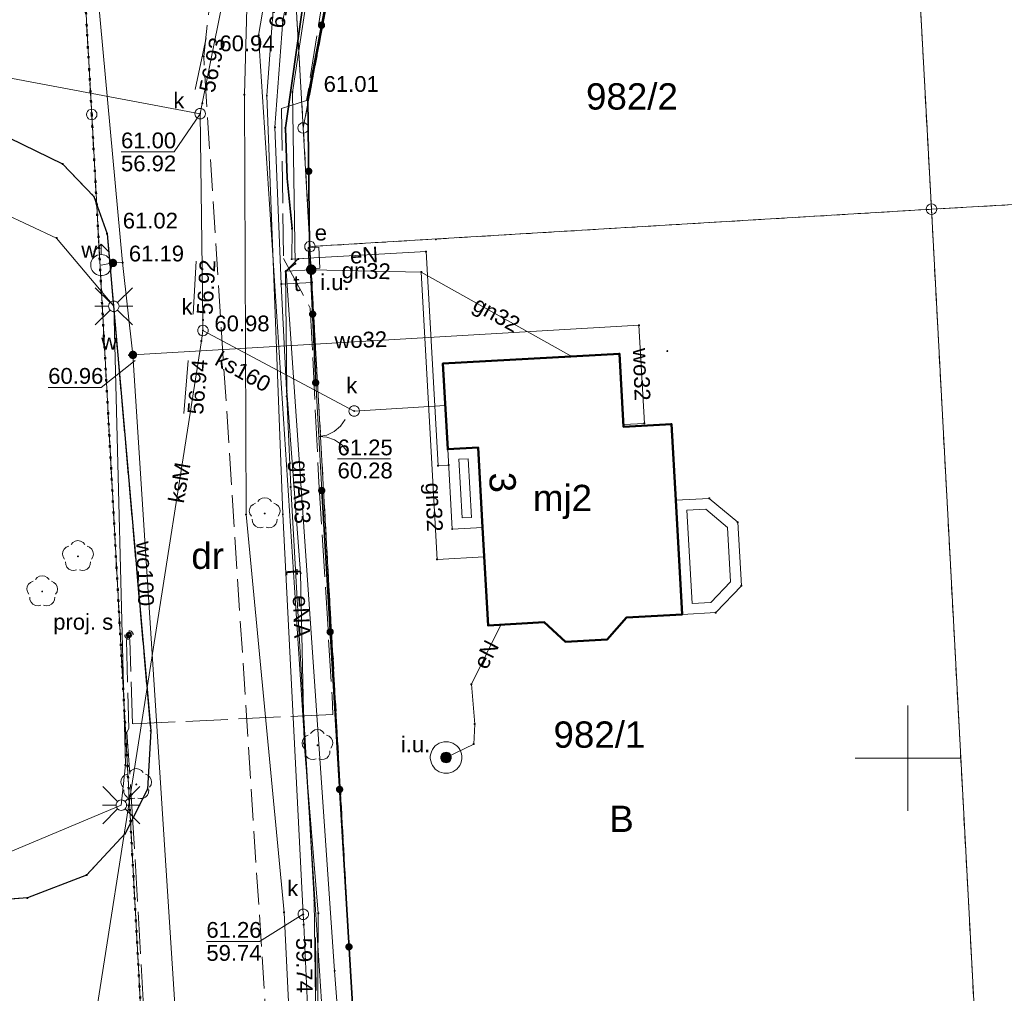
# Model space of a CAD drawing. Header units: millimetres. Extents: x 6421400 to 6424255, y 5791334 to 5793836.
# Tile 86 of 101: x 6422908 to 6422955, y 5792789 to 5792835. Entities that reach past the tile are written whole.
import ezdxf
from ezdxf.enums import TextEntityAlignment as Align

# ---------------------------------------------------------------- set-up
doc = ezdxf.new("R2010")
doc.units = ezdxf.units.MM
for name, pattern in [('KROPK2', [1, 0.05, -0.95]), ('PRZER1-1', [1, 0.5, -0.5]), ('PRZER3-1', [2, 1.5, -0.5]), ('PRZER4-1', [2.5, 2, -0.5])]:
    doc.linetypes.add(name, pattern=pattern)
doc.layers.get('0').update_dxf_attribs({"color": 252})
for name, color, linetype, lineweight in [('GEPADR_O', 252, 'Continuous', 18), ('GEPPGD', 252, 'Continuous', 18), ('GESBTO', 252, 'Continuous', 13), ('GESBZO', 7, 'Continuous', 35), ('GESBZO_O', 252, 'Continuous', 35), ('GESDZI', 252, 'Continuous', 18), ('GESDZI_O', 252, 'Continuous', 18), ('GESJAE', 252, 'Continuous', 35), ('GESUZY', 252, 'Continuous', 18), ('GESUZY_O', 252, 'Continuous', 18), ('GSLKBR', 252, 'Continuous', 18), ('GSLKOG', 252, 'Continuous', 25), ('GSLKRW', 252, 'Continuous', 25), ('GSPPRB', 252, 'Continuous', 18), ('GSPRDL', 252, 'Continuous', 18), ('GSSKOA', 252, 'Continuous', 18), ('GULENN', 252, 'Continuous', 18), ('GULENN_O', 252, 'Continuous', 18), ('GULEOR', 252, 'Continuous', 25), ('GULGNP', 252, 'Continuous', 18), ('GULGNP_O', 252, 'Continuous', 18), ('GULKDP', 252, 'Continuous', 18), ('GULKSP', 252, 'Continuous', 18), ('GULKSP_O', 252, 'Continuous', 18), ('GULTPR', 252, 'Continuous', 18), ('GULTPR_O', 252, 'Continuous', 18), ('GULWOP', 252, 'Continuous', 18), ('GULWOP_O', 252, 'Continuous', 18), ('GUPESE', 252, 'Continuous', 18), ('GUPESE_O', 252, 'Continuous', 18), ('GUPISL', 252, 'Continuous', 18), ('GUPKSD', 252, 'Continuous', 18), ('GUPKSD_O', 252, 'Continuous', 18), ('GUPWDT', 252, 'Continuous', 18), ('GUPWST', 252, 'Continuous', 18), ('GZLENN', 252, 'Continuous', 18), ('GZPISL', 252, 'Continuous', 18), ('GZPISL_O', 252, 'Continuous', 18), ('Ramka sekcyjna', 252, 'Continuous', 18)]:
    doc.layers.add(name, color=color, linetype=linetype, lineweight=lineweight)
for name, color, linetype in [('GSPWPN', 252, 'Continuous'), ('GSPWPN_O', 252, 'Continuous'), ('GSPWPS', 252, 'Continuous'), ('GSPWPS_O', 252, 'Continuous'), ('GUPEUI', 252, 'Continuous'), ('GUPEUI_O', 252, 'Continuous'), ('GUPGUI', 252, 'Continuous'), ('GUPGUI_O', 252, 'Continuous'), ('GUPKSH', 252, 'Continuous'), ('GUPKSH_O', 252, 'Continuous'), ('GUPWSH', 252, 'Continuous'), ('GUPWSH_O', 252, 'Continuous'), ('GUPWZA', 252, 'Continuous'), ('GUPWZA_O', 252, 'Continuous'), ('xref', 252, 'Continuous')]:
    doc.layers.add(name, color=color, linetype=linetype)
doc.styles.add('Arial', font='arial.ttf')

# ---------------------------------------------------------------- blocks, each defined once
blk = doc.blocks.new('GSPRDL1')
blk.add_hatch(color=0).paths.add_polyline_path([(-0.045, 0), (-0.042798, -0.013906), (-0.036406, -0.02645), (-0.02645, -0.036406), (-0.013906, -0.042798), (0, -0.045), (0.013906, -0.042798), (0.02645, -0.036406), (0.036406, -0.02645), (0.042798, -0.013906), (0.045, 0), (0.042798, 0.013906), (0.036406, 0.02645), (0.02645, 0.036406), (0.013906, 0.042798), (0, 0.045), (-0.013906, 0.042798), (-0.02645, 0.036406), (-0.036406, 0.02645), (-0.042798, 0.013906)])
at = {"color": 0}
for points in [[(-0.646351, 0.068773), (-0.677512, 0.194901), (-0.663766, 0.324092), (-0.606763, 0.440839), (-0.513345, 0.531129), (-0.394725, 0.584125), (-0.265141, 0.593465)], [(-0.134326, 0.635969), (-0.024001, 0.70458), (0.103115, 0.731429), (0.231763, 0.713292), (0.346501, 0.652348), (0.433559, 0.55591), (0.482485, 0.435555)], [(0.563333, 0.324277), (0.662679, 0.240553), (0.727494, 0.127956), (0.75, 0), (0.727494, -0.127956), (0.662679, -0.240553), (0.563333, -0.324277)], [(-0.265141, -0.593465), (-0.394725, -0.584125), (-0.513345, -0.531129), (-0.606763, -0.440839), (-0.663766, -0.324092), (-0.677512, -0.194901), (-0.646351, -0.068773)], [(0.482485, -0.435555), (0.433559, -0.55591), (0.346501, -0.652348), (0.231763, -0.713292), (0.103115, -0.731429), (-0.024001, -0.70458), (-0.134326, -0.635969)]]:
    blk.add_lwpolyline(points, dxfattribs=at)
blk = doc.blocks.new('GSLKBR1')
at = {"color": 0}
for points in [[(0, 0), (-0.051111, -0.388229), (-0.200962, -0.75), (-0.43934, -1.06066), (-0.75, -1.299038)], [(0.75, -1.299038), (0.43934, -1.06066), (0.200962, -0.75), (0.051111, -0.388229), (0, 0)]]:
    blk.add_lwpolyline(points, dxfattribs=at)
blk = doc.blocks.new('GSLKOG2')
blk.add_hatch(color=0).paths.add_polyline_path([(0, 0.175), (-0.045293, 0.169037), (-0.0875, 0.151554), (-0.123744, 0.123744), (-0.151554, 0.0875), (-0.169037, 0.045293), (-0.175, 0), (-0.169037, -0.045293), (-0.151554, -0.0875), (-0.123744, -0.123744), (-0.0875, -0.151554), (-0.045293, -0.169037), (0, -0.175), (0.045293, -0.169037), (0.0875, -0.151554), (0.123744, -0.123744), (0.151554, -0.0875), (0.169037, -0.045293), (0.175, 0), (0.169037, 0.045293), (0.151554, 0.0875), (0.123744, 0.123744), (0.0875, 0.151554), (0.045293, 0.169037)])
blk = doc.blocks.new('GSLKOG1')
blk.add_hatch(color=0).paths.add_polyline_path([(0, 0.175), (-0.045293, 0.169037), (-0.0875, 0.151554), (-0.123744, 0.123744), (-0.151554, 0.0875), (-0.169037, 0.045293), (-0.175, 0), (-0.169037, -0.045293), (-0.151554, -0.0875), (-0.123744, -0.123744), (-0.0875, -0.151554), (-0.045293, -0.169037), (0, -0.175), (0.045293, -0.169037), (0.0875, -0.151554), (0.123744, -0.123744), (0.151554, -0.0875), (0.169037, -0.045293), (0.175, 0), (0.169037, 0.045293), (0.151554, 0.0875), (0.123744, 0.123744), (0.0875, 0.151554), (0.045293, 0.169037)])
blk = doc.blocks.new('GSPWPN1')
blk.add_hatch(color=0).paths.add_polyline_path([(0, 0.045), (-0.011647, 0.043467), (-0.0225, 0.038971), (-0.03182, 0.03182), (-0.038971, 0.0225), (-0.043467, 0.011647), (-0.045, 0), (-0.043467, -0.011647), (-0.038971, -0.0225), (-0.03182, -0.03182), (-0.0225, -0.038971), (-0.011647, -0.043467), (0, -0.045), (0.011647, -0.043467), (0.0225, -0.038971), (0.03182, -0.03182), (0.038971, -0.0225), (0.043467, -0.011647), (0.045, 0), (0.043467, 0.011647), (0.038971, 0.0225), (0.03182, 0.03182), (0.0225, 0.038971), (0.011647, 0.043467)])
blk = doc.blocks.new('GSPWPS1')
blk.add_hatch(color=0).paths.add_polyline_path([(0, 0.045), (-0.011647, 0.043467), (-0.0225, 0.038971), (-0.03182, 0.03182), (-0.038971, 0.0225), (-0.043467, 0.011647), (-0.045, 0), (-0.043467, -0.011647), (-0.038971, -0.0225), (-0.03182, -0.03182), (-0.0225, -0.038971), (-0.011647, -0.043467), (0, -0.045), (0.011647, -0.043467), (0.0225, -0.038971), (0.03182, -0.03182), (0.038971, -0.0225), (0.043467, -0.011647), (0.045, 0), (0.043467, 0.011647), (0.038971, 0.0225), (0.03182, 0.03182), (0.0225, 0.038971), (0.011647, 0.043467)])
blk = doc.blocks.new('GUPWSH1')
blk.add_hatch(color=0).paths.add_polyline_path([(0, 0.045), (-0.011647, 0.043467), (-0.0225, 0.038971), (-0.03182, 0.03182), (-0.038971, 0.0225), (-0.043467, 0.011647), (-0.045, 0), (-0.043467, -0.011647), (-0.038971, -0.0225), (-0.03182, -0.03182), (-0.0225, -0.038971), (-0.011647, -0.043467), (0, -0.045), (0.011647, -0.043467), (0.0225, -0.038971), (0.03182, -0.03182), (0.038971, -0.0225), (0.043467, -0.011647), (0.045, 0), (0.043467, 0.011647), (0.038971, 0.0225), (0.03182, 0.03182), (0.0225, 0.038971), (0.011647, 0.043467)])
blk = doc.blocks.new('GUPKSH1')
blk.add_hatch(color=0).paths.add_polyline_path([(0, 0.045), (-0.011647, 0.043467), (-0.0225, 0.038971), (-0.03182, 0.03182), (-0.038971, 0.0225), (-0.043467, 0.011647), (-0.045, 0), (-0.043467, -0.011647), (-0.038971, -0.0225), (-0.03182, -0.03182), (-0.0225, -0.038971), (-0.011647, -0.043467), (0, -0.045), (0.011647, -0.043467), (0.0225, -0.038971), (0.03182, -0.03182), (0.038971, -0.0225), (0.043467, -0.011647), (0.045, 0), (0.043467, 0.011647), (0.038971, 0.0225), (0.03182, 0.03182), (0.0225, 0.038971), (0.011647, 0.043467)])
blk = doc.blocks.new('GUPWZA1')
blk.add_hatch(color=0).paths.add_polyline_path([(0, 0.2), (-0.051764, 0.193185), (-0.1, 0.173205), (-0.141421, 0.141421), (-0.173205, 0.1), (-0.193185, 0.051764), (-0.2, 0), (-0.193185, -0.051764), (-0.173205, -0.1), (-0.141421, -0.141421), (-0.1, -0.173205), (-0.051764, -0.193185), (0, -0.2), (0.051764, -0.193185), (0.1, -0.173205), (0.141421, -0.141421), (0.173205, -0.1), (0.193185, -0.051764), (0.2, 0), (0.193185, 0.051764), (0.173205, 0.1), (0.141421, 0.141421), (0.1, 0.173205), (0.051764, 0.193185)])
blk = doc.blocks.new('GUPWST1')
at = {"color": 0}
for points in [[(0.75, 0), (0.741623, -0.111782), (0.71668, -0.221066), (0.675727, -0.325413), (0.619679, -0.42249), (0.549789, -0.51013), (0.467617, -0.586374), (0.375, -0.649519), (0.274006, -0.698155), (0.166891, -0.731196), (0.056048, -0.747903), (-0.056048, -0.747903), (-0.166891, -0.731196), (-0.274006, -0.698155), (-0.375, -0.649519), (-0.467617, -0.586374), (-0.549789, -0.51013), (-0.619679, -0.42249), (-0.675727, -0.325413), (-0.71668, -0.221066), (-0.741623, -0.111782), (-0.75, 0), (-0.741623, 0.111782), (-0.71668, 0.221066), (-0.675727, 0.325413), (-0.619679, 0.42249), (-0.549789, 0.51013), (-0.467617, 0.586374), (-0.375, 0.649519), (-0.274006, 0.698155), (-0.166891, 0.731196), (-0.056048, 0.747903), (0.056048, 0.747903), (0.166891, 0.731196), (0.274006, 0.698155), (0.375, 0.649519), (0.467617, 0.586374), (0.549789, 0.51013), (0.619679, 0.42249), (0.675727, 0.325413), (0.71668, 0.221066), (0.741623, 0.111782)], [(0.25, 0), (0.241481, -0.064705), (0.216506, -0.125), (0.176777, -0.176777), (0.125, -0.216506), (0.064705, -0.241481), (0, -0.25), (-0.064705, -0.241481), (-0.125, -0.216506), (-0.176777, -0.176777), (-0.216506, -0.125), (-0.241481, -0.064705), (-0.25, 0), (-0.241481, 0.064705), (-0.216506, 0.125), (-0.176777, 0.176777), (-0.125, 0.216506), (-0.064705, 0.241481), (0, 0.25), (0.064705, 0.241481), (0.125, 0.216506), (0.176777, 0.176777), (0.216506, 0.125), (0.241481, 0.064705)]]:
    blk.add_lwpolyline(points, close=True, dxfattribs=at)
blk = doc.blocks.new('GUPWDT1')
at = {"color": 0}
blk.add_lwpolyline([(0.5, 0), (0.492404, -0.086824), (0.469846, -0.17101), (0.433013, -0.25), (0.383022, -0.321394), (0.321394, -0.383022), (0.25, -0.433013), (0.17101, -0.469846), (0.086824, -0.492404), (0, -0.5), (-0.086824, -0.492404), (-0.17101, -0.469846), (-0.25, -0.433013), (-0.32743, -0.377875), (-0.393027, -0.309079), (-0.444418, -0.229113), (-0.479746, -0.140866), (-0.497736, -0.047528), (-0.497736, 0.047528), (-0.479746, 0.140866), (-0.444418, 0.229113), (-0.393027, 0.309079), (-0.32743, 0.377875), (-0.25, 0.433013), (-0.163534, 0.4725), (-0.071157, 0.494911), (0.023791, 0.499434), (0.117879, 0.485906), (0.207708, 0.454816), (0.290028, 0.407288), (0.361867, 0.34504), (0.420627, 0.27032), (0.464184, 0.185831), (0.490964, 0.094626)], close=True, dxfattribs=at)
for points in [[(0.5, 0), (1, 0)], [(0.646447, 0.353553), (1, 0), (0.646447, -0.353553)]]:
    blk.add_lwpolyline(points, dxfattribs=at)
blk = doc.blocks.new('GUPKSD1_1')
at = {"color": 0}
blk.add_lwpolyline([(0.25, 0), (0.241481, -0.064705), (0.216506, -0.125), (0.176777, -0.176777), (0.125, -0.216506), (0.064705, -0.241481), (0, -0.25), (-0.064705, -0.241481), (-0.125, -0.216506), (-0.176777, -0.176777), (-0.216506, -0.125), (-0.241481, -0.064705), (-0.25, 0), (-0.241481, 0.064705), (-0.216506, 0.125), (-0.176777, 0.176777), (-0.125, 0.216506), (-0.064705, 0.241481), (0, 0.25), (0.064705, 0.241481), (0.125, 0.216506), (0.176777, 0.176777), (0.216506, 0.125), (0.241481, 0.064705)], close=True, dxfattribs=at)
blk = doc.blocks.new('GUPISL1_2')
at = {"color": 0}
for points in [[(-0.176777, 0.176777), (-0.883883, 0.883883)], [(0, 0.25), (0, 0.9)], [(0.176777, 0.176777), (0.883883, 0.883883)], [(-0.176777, -0.176777), (-0.883883, -0.883883)], [(0, -0.25), (0, -0.9)], [(0.176777, -0.176777), (0.883883, -0.883883)]]:
    blk.add_lwpolyline(points, dxfattribs=at)
blk.add_lwpolyline([(0.25, 0), (0.241481, -0.064705), (0.216506, -0.125), (0.176777, -0.176777), (0.125, -0.216506), (0.064705, -0.241481), (0, -0.25), (-0.064705, -0.241481), (-0.125, -0.216506), (-0.176777, -0.176777), (-0.216506, -0.125), (-0.241481, -0.064705), (-0.25, 0), (-0.241481, 0.064705), (-0.216506, 0.125), (-0.176777, 0.176777), (-0.125, 0.216506), (-0.064705, 0.241481), (0, 0.25), (0.064705, 0.241481), (0.125, 0.216506), (0.176777, 0.176777), (0.216506, 0.125), (0.241481, 0.064705)], close=True, dxfattribs=at)
blk = doc.blocks.new('GUPEUI1')
blk.add_hatch(color=0).paths.add_polyline_path([(0, 0.25), (-0.064705, 0.241481), (-0.125, 0.216506), (-0.176777, 0.176777), (-0.216506, 0.125), (-0.241481, 0.064705), (-0.25, 0), (-0.241481, -0.064705), (-0.216506, -0.125), (-0.176777, -0.176777), (-0.125, -0.216506), (-0.064705, -0.241481), (0, -0.25), (0.064705, -0.241481), (0.125, -0.216506), (0.176777, -0.176777), (0.216506, -0.125), (0.241481, -0.064705), (0.25, 0), (0.241481, 0.064705), (0.216506, 0.125), (0.176777, 0.176777), (0.125, 0.216506), (0.064705, 0.241481)])
blk = doc.blocks.new('GUPESE1')
at = {"color": 0}
blk.add_lwpolyline([(-0.5, -0.25), (-0.5, 0.25), (0.5, 0.25), (0.5, -0.25)], close=True, dxfattribs=at)
blk = doc.blocks.new('GUPGUI1')
blk.add_hatch(color=0).paths.add_polyline_path([(0, 0.25), (-0.064705, 0.241481), (-0.125, 0.216506), (-0.176777, 0.176777), (-0.216506, 0.125), (-0.241481, 0.064705), (-0.25, 0), (-0.241481, -0.064705), (-0.216506, -0.125), (-0.176777, -0.176777), (-0.125, -0.216506), (-0.064705, -0.241481), (0, -0.25), (0.064705, -0.241481), (0.125, -0.216506), (0.176777, -0.176777), (0.216506, -0.125), (0.241481, -0.064705), (0.25, 0), (0.241481, 0.064705), (0.216506, 0.125), (0.176777, 0.176777), (0.125, 0.216506), (0.064705, 0.241481)])
blk = doc.blocks.new('GZPISL1')
at = {"color": 0}
for points in [[(-0.2, 0), (-0.193185, 0.051764), (-0.173205, 0.1), (-0.141421, 0.141421), (-0.1, 0.173205), (-0.051764, 0.193185), (0, 0.2)], [(0.2, 0), (0.193185, -0.051764), (0.173205, -0.1), (0.141421, -0.141421), (0.1, -0.173205), (0.051764, -0.193185), (0, -0.2)]]:
    blk.add_lwpolyline(points, dxfattribs=at)
at = {"color": 7, "lineweight": 50, "true_color": 0xffffff}
blk.add_lwpolyline([(0, 0.1), (-0.030902, 0.095106), (-0.058779, 0.080902), (-0.080902, 0.058779), (-0.095106, 0.030902), (-0.1, 0), (-0.095106, -0.030902), (-0.080902, -0.058779), (-0.058779, -0.080902), (-0.030902, -0.095106), (0, -0.1), (0.030902, -0.095106), (0.058779, -0.080902), (0.080902, -0.058779), (0.095106, -0.030902), (0.1, 0), (0.095106, 0.030902), (0.080902, 0.058779), (0.058779, 0.080902), (0.030902, 0.095106)], close=True, dxfattribs=at)
blk = doc.blocks.new('GSPPRB0')
at = {"color": 0, "lineweight": 18}
blk.add_lwpolyline([(-0.007955, 0.0225), (0.007955, 0.0225), (0.0225, 0.007955), (0.0225, -0.007955), (0.007955, -0.0225), (-0.007955, -0.0225), (-0.0225, -0.007955), (-0.0225, 0.007955)], close=True, dxfattribs=at)
blk = doc.blocks.new('GEPPGD1_1')
at = {"color": 0}
blk.add_lwpolyline([(0.25, 0), (0.237764, -0.077254), (0.202254, -0.146946), (0.146946, -0.202254), (0.077254, -0.237764), (0, -0.25), (-0.077254, -0.237764), (-0.146946, -0.202254), (-0.202254, -0.146946), (-0.237764, -0.077254), (-0.25, 0), (-0.237764, 0.077254), (-0.202254, 0.146946), (-0.146946, 0.202254), (-0.077254, 0.237764), (0, 0.25), (0.077254, 0.237764), (0.146946, 0.202254), (0.202254, 0.146946), (0.237764, 0.077254)], close=True, dxfattribs=at)
blk = doc.blocks.new('G$CC51CC4AD')
at = {"layer": 'GESBTO', "linetype": 'Continuous', "lineweight": 18, "elevation": 10.26}
for points in [[(6422928.337, 5792810.892), (6422928.124, 5792814.685), (6422929.572, 5792814.766), (6422929.785, 5792810.973)], [(6422928.808, 5792811.419), (6422928.651, 5792814.213), (6422929.1, 5792814.239), (6422929.257, 5792811.444)], [(6422939.272, 5792806.829), (6422938.967, 5792812.263), (6422940.564, 5792812.352), (6422941.92, 5792811.217), (6422942.089, 5792808.199), (6422940.869, 5792806.919)], [(6422939.743, 5792807.357), (6422939.494, 5792811.791), (6422940.395, 5792811.842), (6422941.433, 5792810.973), (6422941.578, 5792808.387), (6422940.644, 5792807.407)]]:
    blk.add_lwpolyline(points, close=True, dxfattribs=at)
at = {"layer": 'GESBZO', "linetype": 'Continuous', "lineweight": 50, "elevation": 10.26}
blk.add_lwpolyline([(6422929.785, 5792810.973), (6422929.572, 5792814.766), (6422928.124, 5792814.685), (6422927.895, 5792818.757), (6422936.292, 5792819.228), (6422936.487, 5792815.757), (6422938.763, 5792815.885), (6422938.967, 5792812.263), (6422939.272, 5792806.829), (6422936.626, 5792806.681), (6422935.712, 5792805.648), (6422933.725, 5792805.536), (6422932.712, 5792806.461), (6422930.046, 5792806.311)], close=True, dxfattribs=at)
at = {"layer": 'GESDZI', "linetype": 'Continuous', "lineweight": 18, "elevation": 10.3}
for points in [[(6422795.341, 5792905.438), (6422908.081, 5792885.793), (6422911.194, 5792830.604), (6422917.26, 5792719.89), (6422863.06, 5792716.73), (6422822.73, 5792724.17), (6422811.63, 5792724.79), (6422810.34, 5792698.25), (6422801.082, 5792696.382), (6422784.98, 5792698.5), (6422786.28, 5792726.3), (6422688.8, 5792730.98), (6422628.77, 5792742.38), (6422626.228, 5792743.45), (6422630.461, 5792804.26), (6422635.086, 5792870.721), (6422635.545, 5792889.65), (6422641.575, 5792889.501), (6422641.844, 5792899.611), (6422635.964, 5792905.63), (6422636.303, 5792918.88), (6422638.343, 5792930.71), (6422642.952, 5792933.93)], [(6422921.253, 5792829.964), (6422921.574, 5792824.324), (6422923.826, 5792784.195), (6422924.93, 5792764.546), (6422926.028, 5792745.126), (6422928.33, 5792704.407), (6422930.432, 5792667.178), (6422930.7, 5792662.85), (6422931.68, 5792645.92), (6422924.71, 5792645.76), (6422925.4, 5792633.4), (6422926.98, 5792605.35), (6422927.796, 5792589.549), (6422924.816, 5792589.219), (6422920.66, 5792661.95), (6422917.26, 5792719.89), (6422911.194, 5792830.604), (6422908.081, 5792885.793), (6422907.81, 5792890.473), (6422917.97, 5792887.063)], [(6422917.97, 5792887.063), (6422945.401, 5792877.874), (6422937.091, 5792875.234), (6422930.631, 5792869.354), (6422927.242, 5792861.314), (6422921.253, 5792829.964)], [(6422951.13, 5792826.1), (6422921.574, 5792824.324), (6422921.253, 5792829.964), (6422927.242, 5792861.314), (6422930.631, 5792869.354), (6422937.091, 5792875.234), (6422945.401, 5792877.874), (6422948.39, 5792876.44)], [(6422977, 5792827.57), (6422951.13, 5792826.1), (6422948.39, 5792876.44), (6422974.78, 5792868.1)], [(6422979.445, 5792787.217), (6422953.285, 5792785.796), (6422951.13, 5792826.1), (6422977, 5792827.57)], [(6422923.826, 5792784.195), (6422921.574, 5792824.324), (6422951.13, 5792826.1), (6422953.285, 5792785.796)]]:
    blk.add_lwpolyline(points, close=True, dxfattribs=at)
at = {"layer": 'GESJAE', "linetype": 'KROPK2', "lineweight": 50, "elevation": 10.3}
for points in [[(6422917.26, 5792719.89), (6422911.194, 5792830.604), (6422908.081, 5792885.793), (6422907.81, 5792890.473), (6422917.97, 5792887.063), (6422945.401, 5792877.874), (6422948.39, 5792876.44), (6422974.78, 5792868.1), (6422978.76, 5792866.84), (6422984.191, 5792864.866), (6422989.271, 5792862.976), (6423047.071, 5792841.689), (6423054.471, 5792838.969), (6423056.551, 5792838.199), (6423055.911, 5792849.089), (6423054.419, 5792878.798), (6423051.458, 5792906.858), (6423050.316, 5792931.978), (6423050.096, 5792936.848), (6423049.125, 5792958.357), (6423046.212, 5793022.547)], [(6422840.351, 5792905.8), (6422907.81, 5792890.473), (6422908.081, 5792885.793), (6422911.194, 5792830.604), (6422917.26, 5792719.89), (6422920.66, 5792661.95), (6422924.816, 5792589.219), (6422926.976, 5792582.57)]]:
    blk.add_lwpolyline(points, dxfattribs=at)
at = {"layer": 'GESUZY', "linetype": 'PRZER1-1', "lineweight": 18, "elevation": 10.18}
for points in [[(6422750.482, 5792703.054), (6422711.322, 5792708.222), (6422624.574, 5792719.673), (6422626.228, 5792743.45), (6422630.461, 5792804.26), (6422635.086, 5792870.721), (6422635.545, 5792889.65), (6422641.575, 5792889.501), (6422641.844, 5792899.611), (6422635.964, 5792905.63), (6422636.303, 5792918.88), (6422638.343, 5792930.71), (6422642.952, 5792933.93), (6422691.625, 5792924.83), (6422795.341, 5792905.438), (6422908.081, 5792885.793), (6422911.194, 5792830.604), (6422917.26, 5792719.89), (6422810.34, 5792698.25), (6422801.082, 5792696.382)], [(6422930.432, 5792667.178), (6422934.74, 5792663.32), (6422930.7, 5792662.85), (6422931.68, 5792645.92), (6422924.71, 5792645.76), (6422925.4, 5792633.4), (6422926.98, 5792605.35), (6422927.796, 5792589.549), (6422924.816, 5792589.219), (6422920.66, 5792661.95), (6422917.26, 5792719.89), (6422911.194, 5792830.604), (6422908.081, 5792885.793), (6422907.81, 5792890.473), (6422917.97, 5792887.063), (6422921.253, 5792829.964), (6422922.673, 5792804.73), (6422923.826, 5792784.195), (6422925.427, 5792755.758), (6422926.028, 5792745.126), (6422928.33, 5792704.407)], [(6422921.253, 5792829.964), (6422923.14, 5792839.842), (6422925.912, 5792854.35), (6422926.026, 5792854.951), (6422927.242, 5792861.314), (6422930.631, 5792869.354), (6422937.091, 5792875.234), (6422945.401, 5792877.874), (6422917.97, 5792887.063)], [(6422977, 5792827.57), (6422980.65, 5792827.78), (6422978.76, 5792866.84), (6422974.78, 5792868.1), (6422948.39, 5792876.44), (6422945.401, 5792877.874), (6422937.091, 5792875.234), (6422930.631, 5792869.354), (6422927.242, 5792861.314), (6422926.026, 5792854.951), (6422925.912, 5792854.35), (6422949.522, 5792855.65), (6422950.294, 5792841.455), (6422951.13, 5792826.1)], [(6422923.14, 5792839.842), (6422921.253, 5792829.964), (6422921.574, 5792824.324), (6422951.13, 5792826.1), (6422950.294, 5792841.455), (6422949.522, 5792855.65), (6422925.912, 5792854.35)], [(6422953.285, 5792785.796), (6422951.13, 5792826.1), (6422921.574, 5792824.324), (6422921.253, 5792829.964), (6422922.673, 5792804.73), (6422923.826, 5792784.195)], [(6422953.285, 5792785.796), (6422979.445, 5792787.217), (6422977, 5792827.57), (6422951.13, 5792826.1)]]:
    blk.add_lwpolyline(points, close=True, dxfattribs=at)
at = {"layer": 'GSLKBR', "linetype": 'Continuous', "lineweight": 18, "elevation": 10.18}
blk.add_lwpolyline([(6422922.132, 5792812.723), (6422921.845, 5792817.85)], dxfattribs=at)
at = {"layer": 'GSLKOG', "linetype": 'Continuous', "lineweight": 35, "elevation": 10.18}
for points in [[(6422922.769, 5792838.26), (6422921.474, 5792831.431), (6422921.555, 5792824.378), (6422921.845, 5792817.85)], [(6422922.132, 5792812.723), (6422923.832, 5792784.303)]]:
    blk.add_lwpolyline(points, dxfattribs=at)
at = {"layer": 'GSLKRW', "linetype": 'Continuous', "lineweight": 25, "elevation": 10.18}
blk.add_lwpolyline([(6422901.94, 5792829.929), (6422907.274, 5792829.501), (6422909.812, 5792828.254), (6422911.294, 5792826.706), (6422911.922, 5792824.934), (6422914, 5792801.298), (6422913.849, 5792798.52), (6422912.78, 5792796.409), (6422910.953, 5792794.442), (6422908.132, 5792793.353), (6422900.229, 5792792.778), (6422896.648, 5792775.308), (6422906.022, 5792773.705), (6422916.033, 5792771.952), (6422920.559, 5792771.088)], dxfattribs=at)
at = {"layer": 'GSSKOA', "linetype": 'PRZER3-1', "lineweight": 18, "elevation": 10.18}
blk.add_lwpolyline([(6422901.94, 5792829.929), (6422907.274, 5792829.501), (6422909.812, 5792828.254), (6422911.294, 5792826.706), (6422911.922, 5792824.934), (6422914, 5792801.298), (6422913.849, 5792798.52), (6422912.78, 5792796.409), (6422910.953, 5792794.442), (6422908.132, 5792793.353), (6422900.229, 5792792.778), (6422896.648, 5792775.308), (6422906.022, 5792773.705), (6422916.033, 5792771.952), (6422920.559, 5792771.088), (6422916.518, 5792833.363), (6422918.369, 5792849.764), (6422919.926, 5792850.116), (6422921.335, 5792862.594)], dxfattribs=at)
at = {"layer": 'GULENN', "linetype": 'Continuous', "lineweight": 18, "elevation": 10.18}
for points in [[(6422927.812, 5792864.564), (6422926.998, 5792864.567), (6422926.96, 5792864.371), (6422926.232, 5792862.423), (6422926.227, 5792859.197), (6422925.988, 5792858.479), (6422924.354, 5792851.258), (6422922.919, 5792844.814), (6422922.055, 5792841.619), (6422920.402, 5792829.966), (6422920.488, 5792827.567), (6422920.724, 5792825.177), (6422920.706, 5792823.725), (6422921.764, 5792823.784)], [(6422911.428, 5792771.565), (6422895.266, 5792774.857), (6422898.659, 5792791.92), (6422912.601, 5792797.765), (6422912.793, 5792799.678), (6422912.242, 5792821.485), (6422909.525, 5792824.726), (6422906.953, 5792825.932), (6422898.877, 5792827.805)], [(6422921.764, 5792823.784), (6422927.094, 5792824.084), (6422927.667, 5792813.908), (6422928.166, 5792813.936)], [(6422921.764, 5792823.784), (6422921.014, 5792823.734), (6422920.414, 5792823.134), (6422920.474, 5792817.464), (6422921.125, 5792808.794), (6422921.295, 5792800.704), (6422921.965, 5792792.625), (6422921.926, 5792787.015), (6422921.606, 5792783.245), (6422922.146, 5792780.485), (6422922.666, 5792777.555), (6422923.427, 5792764.995), (6422923.447, 5792763.805), (6422923.887, 5792763.425), (6422925.132, 5792763.414)], [(6422930.645, 5792806.345), (6422929.252, 5792803.513), (6422929.408, 5792801.62), (6422929.362, 5792800.666), (6422928.045, 5792800.031)]]:
    blk.add_lwpolyline(points, dxfattribs=at)
at = {"layer": 'GULEOR', "linetype": 'Continuous', "lineweight": 35, "elevation": 10.18}
blk.add_lwpolyline([(6422920.724, 5792825.177), (6422920.488, 5792827.567), (6422920.402, 5792829.966), (6422922.055, 5792841.619), (6422922.919, 5792844.814)], dxfattribs=at)
at = {"layer": 'GULGNP', "linetype": 'Continuous', "lineweight": 18, "elevation": 10.18}
for points in [[(6422930.232, 5792662.878), (6422928.887, 5792682.11), (6422927.74, 5792704.357), (6422925.448, 5792745.056), (6422925.563, 5792755.952), (6422924.167, 5792768.485), (6422924.613, 5792772.875), (6422923.866, 5792775.225), (6422922.746, 5792789.885), (6422920.437, 5792823.159), (6422920.874, 5792823.504), (6422920.743, 5792831.674), (6422924.832, 5792858.524), (6422928.361, 5792881.954), (6422929.13, 5792885.424), (6422930.733, 5792898.099)], [(6422921.635, 5792823.226), (6422920.437, 5792823.159)], [(6422921.635, 5792823.226), (6422926.864, 5792823.114)], [(6422926.864, 5792823.114), (6422927.617, 5792809.449), (6422929.863, 5792809.575)], [(6422926.864, 5792823.114), (6422934.035, 5792819.102)]]:
    blk.add_lwpolyline(points, dxfattribs=at)
at = {"layer": 'GULKDP', "linetype": 'Continuous', "lineweight": 18, "elevation": 10.18}
blk.add_lwpolyline([(6422872.058, 5792839.385), (6422872.55, 5792839.28), (6422893.96, 5792834.85), (6422894.45, 5792834.75), (6422916.351, 5792830.643)], dxfattribs=at)
at = {"layer": 'GULKSP', "linetype": 'Continuous', "lineweight": 18, "elevation": 10.18}
for points in [[(6422916.351, 5792830.643), (6422916.45, 5792831.13), (6422921.72, 5792857.47), (6422921.818, 5792857.965), (6422921.92, 5792858.46), (6422926.742, 5792882.822)], [(6422925.441, 5792881.974), (6422918.952, 5792849.764), (6422918.453, 5792831.554), (6422918.534, 5792811.584), (6422920.345, 5792792.665), (6422921.617, 5792766.515), (6422923.539, 5792728.846), (6422924.85, 5792703.446), (6422926.432, 5792665.727), (6422920.372, 5792665.637), (6422861.963, 5792658.075), (6422856.88, 5792656.87), (6422856.393, 5792656.755), (6422850.084, 5792655.865), (6422849.645, 5792650.054), (6422849.608, 5792649.555), (6422848.793, 5792649.406), (6422847.644, 5792649.495)], [(6422920.713, 5792847.684), (6422920.68, 5792847.18), (6422919.523, 5792831.504), (6422920.284, 5792811.594), (6422921.255, 5792792.575), (6422921.28, 5792792.08), (6422922.37, 5792768.01), (6422922.397, 5792767.515), (6422922.43, 5792767.02), (6422924.6, 5792729.4), (6422924.629, 5792728.896), (6422924.66, 5792728.4), (6422926.27, 5792703.517)], [(6422910.854, 5792784.36), (6422910.93, 5792784.85), (6422916.41, 5792819.84), (6422916.483, 5792820.334), (6422916.48, 5792820.83), (6422916.351, 5792830.643)], [(6422916.483, 5792820.334), (6422923.674, 5792816.504), (6422928.007, 5792816.761)]]:
    blk.add_lwpolyline(points, dxfattribs=at)
at = {"layer": 'GULTPR', "linetype": 'Continuous', "lineweight": 18, "elevation": 10.18}
for points in [[(6422902.261, 5792886.823), (6422915.411, 5792884.573), (6422914.331, 5792871.263), (6422913.951, 5792868.983), (6422924.691, 5792866.864), (6422919.133, 5792834.364), (6422922.45, 5792783.327)], [(6422923.11, 5792848.65), (6422922.86, 5792848.11), (6422922.37, 5792846), (6422921.92, 5792843.45), (6422920.83, 5792837.84), (6422920.28, 5792835.07), (6422919.91, 5792830), (6422920.21, 5792822.54), (6422920.47, 5792817.2), (6422920.66, 5792812.89), (6422921.78, 5792793.24), (6422921.94, 5792780.28), (6422922.8, 5792768.28), (6422923.01, 5792765.08), (6422923.106, 5792764.767), (6422923.11, 5792764.43), (6422924.3, 5792744.02), (6422924.41, 5792742.03), (6422925.42, 5792725.01), (6422926.78, 5792720.44), (6422926.96, 5792717.56), (6422928.24, 5792704.3)], [(6422921.67, 5792822.62), (6422920.21, 5792822.54)]]:
    blk.add_lwpolyline(points, dxfattribs=at)
at = {"layer": 'GULWOP', "linetype": 'Continuous', "lineweight": 18, "elevation": 10.18}
for points in [[(6422922.812, 5792655.618), (6422922.835, 5792657.922), (6422921.113, 5792690.278), (6422918.378, 5792740.225), (6422916.97, 5792760.767), (6422916.311, 5792770.367), (6422913.154, 5792819.174), (6422912.664, 5792823.564), (6422910.443, 5792847.683), (6422911.82, 5792857.74), (6422911.859, 5792857.986), (6422917.42, 5792898.433), (6422917.48, 5792898.853)], [(6422911.644, 5792823.444), (6422912.204, 5792823.544), (6422912.664, 5792823.564)], [(6422912.966, 5792819.161), (6422913.154, 5792819.174), (6422937.217, 5792820.582), (6422937.48, 5792815.913), (6422936.481, 5792815.857)]]:
    blk.add_lwpolyline(points, dxfattribs=at)
at = {"layer": 'GUPKSH_O', "linetype": 'Continuous', "lineweight": 13, "elevation": 10.8, "flags": 128}
for points in [[(6422916.12, 5792831.79), (6422916.635, 5792834.257)], [(6422916.351, 5792830.643), (6422915.108, 5792828.825), (6422912.588, 5792828.825)], [(6422916.012, 5792821.116), (6422916.157, 5792823.631)], [(6422915.567, 5792816.394), (6422915.785, 5792818.905)], [(6422922.887, 5792814.225), (6422925.407, 5792814.225)], [(6422921.255, 5792792.575), (6422919.168, 5792791.285), (6422916.648, 5792791.285)], [(6422921.836, 5792791.465), (6422921.871, 5792788.945)]]:
    blk.add_lwpolyline(points, dxfattribs=at)
at = {"layer": 'GUPWSH_O', "linetype": 'Continuous', "lineweight": 13, "elevation": 10.8, "flags": 128}
blk.add_lwpolyline([(6422913.262, 5792818.905), (6422911.646, 5792817.628), (6422909.126, 5792817.628)], dxfattribs=at)
at = {"layer": 'GZLENN', "linetype": 'PRZER4-1', "lineweight": 18, "elevation": 10.18}
blk.add_lwpolyline([(6422922.296, 5792836.811), (6422921.415, 5792831.263), (6422920.214, 5792830.891), (6422920.32, 5792823.761), (6422921.585, 5792821.391), (6422921.707, 5792819.052), (6422921.996, 5792813.117), (6422922.63, 5792802.946), (6422922.662, 5792802.078), (6422913.127, 5792801.625), (6422913.01, 5792805.611), (6422912.958, 5792805.894), (6422912.841, 5792805.604), (6422912.952, 5792801.405), (6422912.867, 5792801.239), (6422913.109, 5792797.681), (6422914.339, 5792776.45)], dxfattribs=at)
at = {"layer": 'Ramka sekcyjna', "linetype": 'Continuous', "lineweight": 18, "elevation": 100, "flags": 128}
for points in [[(6422950, 5792797.5), (6422950, 5792802.5)], [(6422952.5, 5792800), (6422947.5, 5792800)]]:
    blk.add_lwpolyline(points, dxfattribs=at)
at = {"layer": 'GEPPGD', "linetype": 'Continuous', "lineweight": 18, "rotation": 90}
for p in [(6422911.194, 5792830.604, 10.32), (6422921.253, 5792829.964, 10.32), (6422951.13, 5792826.1, 10.32), (6422921.574, 5792824.324, 10.32)]:
    blk.add_blockref('GEPPGD1_1', p, dxfattribs=at)
at = {"layer": 'GSLKBR', "linetype": 'Continuous', "lineweight": 18, "rotation": 93.1951626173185}
blk.add_blockref('GSLKBR1', (6422921.988, 5792815.287, 10.18), dxfattribs=at)
at = {"layer": 'GSLKOG', "linetype": 'Continuous', "lineweight": 25}
for name, p, rotation in [('GSLKOG2', (6422922.122, 5792834.846, 10.18), 259.2577526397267), ('GSLKOG2', (6422922.122, 5792834.846, 10.18), 259.2577526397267), ('GSLKOG2', (6422921.514, 5792827.905, 10.18), 270.656695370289), ('GSLKOG2', (6422921.514, 5792827.905, 10.18), 270.656695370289), ('GSLKOG2', (6422921.7, 5792821.114, 10.18), 272.5487396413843), ('GSLKOG2', (6422921.7, 5792821.114, 10.18), 272.5487396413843), ('GSLKOG1', (6422921.845, 5792817.85, 10.18), 272.5487396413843), ('GSLKOG1', (6422922.132, 5792812.723, 10.18), 273.4233266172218), ('GSLKOG2', (6422922.534, 5792806, 10.18), 273.4233266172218), ('GSLKOG2', (6422922.534, 5792806, 10.18), 273.4233266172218), ('GSLKOG2', (6422922.982, 5792798.513, 10.18), 273.4233266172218), ('GSLKOG2', (6422922.982, 5792798.513, 10.18), 273.4233266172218), ('GSLKOG2', (6422923.429, 5792791.026, 10.18), 273.4233266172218), ('GSLKOG2', (6422923.429, 5792791.026, 10.18), 273.4233266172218)]:
    blk.add_blockref(name, p, dxfattribs=dict(at, rotation=rotation))
at = {"layer": 'GSPPRB', "linetype": 'Continuous', "lineweight": 18, "rotation": 90}
for p in [(6422920.28, 5792835.07, 10.28), (6422919.133, 5792834.364, 10.28), (6422916.518, 5792833.363, 10.28), (6422918.453, 5792831.554, 10.28), (6422919.523, 5792831.504, 10.28), (6422920.743, 5792831.674, 10.28), (6422921.474, 5792831.431, 10.28), (6422916.45, 5792831.13, 10.28), (6422919.91, 5792830, 10.28), (6422920.402, 5792829.966, 10.28), (6422909.812, 5792828.254, 10.28), (6422920.488, 5792827.567, 10.28), (6422911.294, 5792826.706, 10.28), (6422911.922, 5792824.934, 10.28), (6422920.724, 5792825.177, 10.28), (6422909.525, 5792824.726, 10.28), (6422921.555, 5792824.378, 10.28), (6422927.094, 5792824.084, 10.28), (6422912.664, 5792823.564, 10.28), (6422920.706, 5792823.725, 10.28), (6422920.874, 5792823.504, 10.28), (6422921.014, 5792823.734, 10.28), (6422920.414, 5792823.134, 10.28), (6422920.437, 5792823.159, 10.28), (6422926.864, 5792823.114, 10.28), (6422920.21, 5792822.54, 10.28), (6422921.67, 5792822.62, 10.28), (6422916.48, 5792820.83, 10.28), (6422937.217, 5792820.582, 10.28), (6422916.41, 5792819.84, 10.28), (6422912.966, 5792819.161, 10.28), (6422936.292, 5792819.228, 10.28), (6422927.895, 5792818.757, 10.28), (6422921.845, 5792817.85, 10.28), (6422920.474, 5792817.464, 10.28), (6422920.47, 5792817.2, 10.28), (6422937.48, 5792815.913, 10.28), (6422938.763, 5792815.885, 10.28), (6422936.487, 5792815.757, 10.28), (6422928.124, 5792814.685, 10.28), (6422929.572, 5792814.766, 10.28), (6422927.667, 5792813.908, 10.28), (6422928.166, 5792813.936, 10.28), (6422920.66, 5792812.89, 10.28), (6422922.132, 5792812.723, 10.28), (6422938.967, 5792812.263, 10.28), (6422940.564, 5792812.352, 10.28), (6422918.534, 5792811.584, 10.28), (6422920.284, 5792811.594, 10.28), (6422941.92, 5792811.217, 10.28), (6422928.337, 5792810.892, 10.28), (6422929.785, 5792810.973, 10.28), (6422927.617, 5792809.449, 10.28), (6422921.125, 5792808.794, 10.28), (6422942.089, 5792808.199, 10.28), (6422936.626, 5792806.681, 10.28), (6422939.272, 5792806.829, 10.28), (6422940.869, 5792806.919, 10.28), (6422930.046, 5792806.311, 10.28), (6422932.712, 5792806.461, 10.28), (6422935.712, 5792805.648, 10.28), (6422933.725, 5792805.536, 10.28), (6422922.673, 5792804.73, 10.28), (6422929.252, 5792803.513, 10.28), (6422929.408, 5792801.62, 10.28), (6422914, 5792801.298, 10.28), (6422921.295, 5792800.704, 10.28), (6422929.362, 5792800.666, 10.28), (6422912.793, 5792799.678, 10.28), (6422913.849, 5792798.52, 10.28), (6422912.78, 5792796.409, 10.28), (6422910.953, 5792794.442, 10.28), (6422908.132, 5792793.353, 10.28), (6422921.78, 5792793.24, 10.28), (6422920.345, 5792792.665, 10.28), (6422921.965, 5792792.625, 10.28), (6422921.28, 5792792.08, 10.28), (6422922.746, 5792789.885, 10.28)]:
    blk.add_blockref('GSPPRB0', p, dxfattribs=at)
at = {"layer": 'GSPRDL', "linetype": 'Continuous', "lineweight": 18, "rotation": 90}
for p in [(6422919.421, 5792811.633, 10.12), (6422910.54, 5792809.594, 10.12), (6422908.839, 5792807.925, 10.12), (6422921.93, 5792800.61, 10.12), (6422913.313, 5792798.75, 10.12)]:
    blk.add_blockref('GSPRDL1', p, dxfattribs=at)
at = {"layer": 'GSPWPN', "linetype": 'Continuous', "lineweight": 5, "rotation": 90}
for p in [(6422927.563, 5792824.666, 10.2), (6422938.568, 5792819.356, 10.2)]:
    blk.add_blockref('GSPWPN1', p, dxfattribs=at)
at = {"layer": 'GSPWPS', "linetype": 'Continuous', "lineweight": 5, "rotation": 90}
for p in [(6422916.518, 5792833.363, 10.2), (6422921.474, 5792831.431, 10.2), (6422911.922, 5792824.934, 10.2)]:
    blk.add_blockref('GSPWPS1', p, dxfattribs=at)
at = {"layer": 'GUPESE', "linetype": 'Continuous', "lineweight": 18, "rotation": 272.556917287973}
blk.add_blockref('GUPESE1', (6422921.764, 5792823.784, 10.24), dxfattribs=at)
at = {"layer": 'GUPEUI', "linetype": 'Continuous', "lineweight": 5, "rotation": 90}
blk.add_blockref('GUPEUI1', (6422928.045, 5792800.031, 10.24), dxfattribs=at)
at = {"layer": 'GUPGUI', "linetype": 'Continuous', "lineweight": 5, "rotation": 90}
blk.add_blockref('GUPGUI1', (6422921.635, 5792823.226, 10.24), dxfattribs=at)
at = {"layer": 'GUPISL', "linetype": 'Continuous', "lineweight": 18, "rotation": 90}
for p in [(6422912.242, 5792821.485, 10.24), (6422912.601, 5792797.765, 10.24)]:
    blk.add_blockref('GUPISL1_2', p, dxfattribs=at)
at = {"layer": 'GUPKSD', "linetype": 'Continuous', "lineweight": 18, "rotation": 90}
for p in [(6422916.351, 5792830.643, 10.24), (6422916.483, 5792820.334, 10.24), (6422923.674, 5792816.504, 10.24), (6422921.255, 5792792.575, 10.24)]:
    blk.add_blockref('GUPKSD1_1', p, dxfattribs=at)
at = {"layer": 'GUPKSH', "linetype": 'Continuous', "lineweight": 5, "rotation": 90}
for p in [(6422916.449, 5792831.134, 10.24), (6422916.351, 5792830.643, 10.24), (6422916.477, 5792820.834, 10.24), (6422916.483, 5792820.334, 10.24), (6422916.406, 5792819.84, 10.24), (6422923.674, 5792816.504, 10.24), (6422921.255, 5792792.575, 10.24), (6422921.278, 5792792.075, 10.24)]:
    blk.add_blockref('GUPKSH1', p, dxfattribs=at)
at = {"layer": 'GUPWDT', "linetype": 'Continuous', "lineweight": 18, "rotation": 90}
blk.add_blockref('GUPWDT1', (6422911.644, 5792823.444, 10.24), dxfattribs=at)
at = {"layer": 'GUPWSH', "linetype": 'Continuous', "lineweight": 5, "rotation": 90}
for p in [(6422912.204, 5792823.544, 10.24), (6422913.154, 5792819.174, 10.24)]:
    blk.add_blockref('GUPWSH1', p, dxfattribs=at)
at = {"layer": 'GUPWST', "linetype": 'Continuous', "lineweight": 18, "rotation": 90}
blk.add_blockref('GUPWST1', (6422928.045, 5792800.031, 10.24), dxfattribs=at)
at = {"layer": 'GUPWZA', "linetype": 'Continuous', "lineweight": 5}
for p, rotation in [((6422912.204, 5792823.544, 10.24), 9.510660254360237), ((6422913.154, 5792819.174, 10.24), 272.7716311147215)]:
    blk.add_blockref('GUPWZA1', p, dxfattribs=dict(at, rotation=rotation))
at = {"layer": 'GZPISL', "linetype": 'Continuous', "lineweight": 18, "rotation": 90}
blk.add_blockref('GZPISL1', (6422912.966, 5792805.856, 10.24), dxfattribs=at)
at = {"layer": 'GEPADR_O', "linetype": 'Continuous', "lineweight": 0, "style": 'Arial'}
blk.add_text('3', height=1.25, rotation=273.2293, dxfattribs=at).set_placement((6422930.087, 5792813.561, 10.8))
at = {"layer": 'GESBZO_O', "linetype": 'Continuous', "lineweight": 0, "style": 'Arial'}
blk.add_text('mj2', height=1.25, rotation=360, dxfattribs=at).set_placement((6422933.583, 5792811.746, 10.8), align=Align.CENTER)
at = {"layer": 'GESDZI_O', "linetype": 'Continuous', "lineweight": 0, "style": 'Arial'}
for s, p in [('982/2', (6422936.887, 5792830.839, 10.8)), ('982/1', (6422935.34, 5792800.494, 10.8))]:
    blk.add_text(s, height=1.25, rotation=360, dxfattribs=at).set_placement(p, align=Align.CENTER)
at = {"layer": 'GESUZY_O', "linetype": 'Continuous', "lineweight": 0, "style": 'Arial'}
for s, p in [('dr', (6422916.709, 5792808.998, 10.8)), ('B', (6422936.392, 5792796.486, 10.8))]:
    blk.add_text(s, height=1.25, rotation=360, dxfattribs=at).set_placement(p, align=Align.CENTER)
at = {"layer": 'GSPWPN_O', "linetype": 'Continuous', "lineweight": 0, "style": 'Arial'}
blk.add_text('61.1', height=0.75, rotation=80.7564, dxfattribs=at).set_placement((6422920.346, 5792834.663, 10.8))
at = {"layer": 'GSPWPS_O', "linetype": 'Continuous', "lineweight": 0, "style": 'Arial'}
for s, p in [('60.94', (6422917.268, 5792833.613, 10.8)), ('61.01', (6422922.224, 5792831.681, 10.8)), ('61.02', (6422912.672, 5792825.184, 10.8))]:
    blk.add_text(s, height=0.75, rotation=360, dxfattribs=at).set_placement(p)
at = {"layer": 'GULENN_O', "linetype": 'Continuous', "lineweight": 0, "style": 'Arial'}
for s, rotation, p in [('eN', 3.2265, (6422924.167, 5792823.544, 10.8)), ('eNA', 272.412, (6422920.793, 5792806.713, 10.8)), ('eN', 62.7464, (6422930.282, 5792804.757, 10.8))]:
    blk.add_text(s, height=0.75, rotation=rotation, dxfattribs=at).set_placement(p, align=Align.CENTER)
at = {"layer": 'GULGNP_O', "linetype": 'Continuous', "lineweight": 0, "style": 'Arial'}
for s, rotation, p in [('gn32', 358.779, (6422924.242, 5792822.795, 10.8)), ('gn32', 330.7726, (6422930.267, 5792820.781, 10.8)), ('gnA63', 272.3846, (6422920.791, 5792812.64, 10.8)), ('gn32', 272.0999, (6422927.105, 5792811.921, 10.8))]:
    blk.add_text(s, height=0.75, rotation=rotation, dxfattribs=at).set_placement(p, align=Align.CENTER)
at = {"layer": 'GULKSP_O', "linetype": 'Continuous', "lineweight": 0, "style": 'Arial'}
for s, rotation, p in [('ks160', 330.9057, (6422918.211, 5792818.053, 10.8)), ('ksM', 80.0533, (6422915.734, 5792813.033, 10.8))]:
    blk.add_text(s, height=0.75, rotation=rotation, dxfattribs=at).set_placement(p, align=Align.CENTER)
at = {"layer": 'GULTPR_O', "linetype": 'Continuous', "lineweight": 0, "style": 'Arial'}
for rotation, p in [(3.1364, (6422920.961, 5792822.206, 10.8)), (273.7186, (6422920.418, 5792808.821, 10.8))]:
    blk.add_text('t', height=0.75, rotation=rotation, dxfattribs=at).set_placement(p, align=Align.CENTER)
at = {"layer": 'GULWOP_O', "linetype": 'Continuous', "lineweight": 0, "style": 'Arial'}
for s, rotation, p in [('wo32', 1.638, (6422924, 5792819.516, 10.8)), ('wo32', 272.16, (6422936.974, 5792818.233, 10.8)), ('wo100', 271.9465, (6422913.359, 5792808.758, 10.8))]:
    blk.add_text(s, height=0.75, rotation=rotation, dxfattribs=at).set_placement(p, align=Align.CENTER)
at = {"layer": 'GUPESE_O', "linetype": 'Continuous', "lineweight": 0, "style": 'Arial'}
blk.add_text('e', height=0.75, rotation=360, dxfattribs=at).set_placement((6422922.384, 5792824.613, 10.8), align=Align.RIGHT)
at = {"layer": 'GUPEUI_O', "linetype": 'Continuous', "lineweight": 0, "style": 'Arial'}
blk.add_text('i.u.', height=0.75, rotation=360, dxfattribs=at).set_placement((6422927.295, 5792800.281, 10.8), align=Align.RIGHT)
at = {"layer": 'GUPGUI_O', "linetype": 'Continuous', "lineweight": 0, "style": 'Arial'}
blk.add_text('i.u.', height=0.75, rotation=360, dxfattribs=at).set_placement((6422923.458, 5792822.255, 10.8), align=Align.RIGHT)
at = {"layer": 'GUPKSD_O', "linetype": 'Continuous', "lineweight": 0, "style": 'Arial'}
for p in [(6422915.601, 5792830.893, 10.8), (6422915.985, 5792821.094, 10.8), (6422923.82, 5792817.352, 10.8), (6422921.012, 5792793.436, 10.8)]:
    blk.add_text('k', height=0.75, rotation=360, dxfattribs=at).set_placement(p, align=Align.RIGHT)
at = {"layer": 'GUPKSH_O', "linetype": 'Continuous', "lineweight": 0, "style": 'Arial'}
for s, rotation, p in [('56.93', 78.2162, (6422917.024, 5792831.602, 10.8)), ('61.00', 360, (6422912.588, 5792828.997, 10.8)), ('56.92', 360, (6422912.588, 5792827.902, 10.8)), ('56.92', 86.6853, (6422916.933, 5792821.062, 10.8)), ('60.98', 360, (6422917.029, 5792820.294, 10.8)), ('56.94', 85.0443, (6422916.487, 5792816.314, 10.8)), ('61.25', 360, (6422922.887, 5792814.398, 10.8)), ('60.28', 360, (6422922.887, 5792813.303, 10.8)), ('61.26', 360, (6422916.648, 5792791.457, 10.8)), ('59.74', 360, (6422916.648, 5792790.362, 10.8)), ('59.74', 270.8049, (6422920.913, 5792791.452, 10.8))]:
    blk.add_text(s, height=0.75, rotation=rotation, dxfattribs=at).set_placement(p)
at = {"layer": 'GUPWSH_O', "linetype": 'Continuous', "lineweight": 0, "style": 'Arial'}
for s, p in [('61.19', (6422912.962, 5792823.619, 10.8)), ('60.96', (6422909.126, 5792817.801, 10.8))]:
    blk.add_text(s, height=0.75, rotation=360, dxfattribs=at).set_placement(p)
at = {"layer": 'GUPWZA_O', "linetype": 'Continuous', "lineweight": 0, "style": 'Arial'}
for p in [(6422911.454, 5792823.794, 10.8), (6422912.404, 5792819.424, 10.8)]:
    blk.add_text('w', height=0.75, rotation=360, dxfattribs=at).set_placement(p, align=Align.RIGHT)
at = {"layer": 'GZPISL_O', "linetype": 'Continuous', "lineweight": 0, "style": 'Arial'}
blk.add_text('proj. s', height=0.75, rotation=360, dxfattribs=at).set_placement((6422912.216, 5792806.106, 10.8), align=Align.RIGHT)

msp = doc.modelspace()

# ---------------------------------------------------------------- block references
at = {"layer": 'xref'}
msp.add_blockref('G$CC51CC4AD', (0, 0), dxfattribs=at)

doc.saveas('drawing.dxf')
